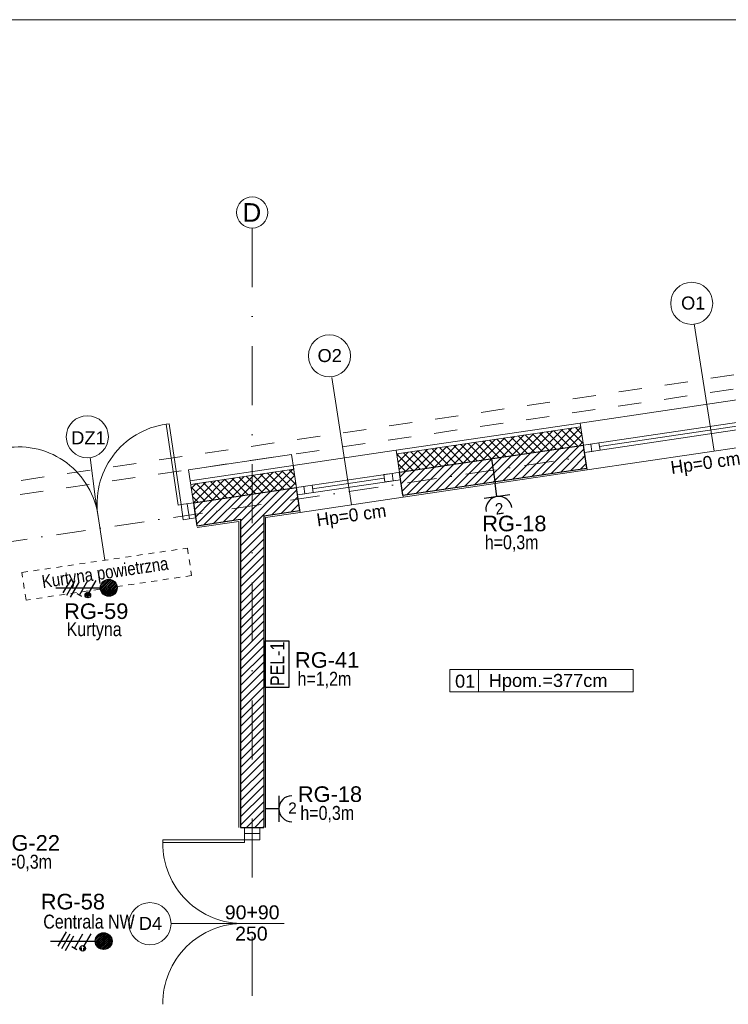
# Model space of a CAD drawing. Header units: metres. Extents: x 10441 to 19716, y -6570 to 1447.
# Tile 47 of 57: x 16831 to 17593, y -3530 to -2470. Entities that reach past the tile are written whole.
import ezdxf
from ezdxf.enums import TextEntityAlignment as Align

# ---------------------------------------------------------------- set-up
doc = ezdxf.new("R2010")
doc.units = ezdxf.units.M
doc.header["$MEASUREMENT"] = 0
doc.linetypes.add('8', pattern=[0.5, 0.25, -0.25])
doc.linetypes.add('DASHDOT', pattern=[25.4, 12.7, -6.35, 0, -6.35])
for name, color, linetype, lineweight in [('#elektryczne', 8, 'Continuous', 20), ('A_DRZWI', 8, 'Continuous', 5), ('A_HACZE', 8, 'Continuous', 5), ('A_OPISY', 8, 'Continuous', 18), ('A_OSIE', 8, 'Continuous', 13), ('A_OZACZENIE DRZWI', 8, 'Continuous', 13), ('A_OZNACZENIA OKIEN', 8, 'Continuous', 13), ('A_PROJEKTOWANE ŚCIANY MUROWANE NOŚNE', 8, 'Continuous', 30), ('A_STAL CIENKIE', 8, 'Continuous', 0), ('A_STOLARKA', 8, 'Continuous', 5), ('A_TABELKI POM.', 8, 'Continuous', 20), ('A_TYNK', 8, 'Continuous', 5), ('A_WYMIARY WEWNETRZNE', 8, 'Continuous', 18), ('A_WYPOSAZENIE', 8, 'Continuous', 5), ('EB_obwody', 8, 'Continuous', 13)]:
    doc.layers.add(name, color=color, linetype=linetype, lineweight=lineweight)
doc.layers.add('A_OZNACZENIA WARSTW', color=8, linetype='Continuous')
doc.layers.add('EB_gniazda', color=1, linetype='Continuous')
doc.styles.add('ARIAL', font='arial.ttf')
doc.styles.add('GENERATED_STYLE_2', font='ARIALN.TTF')
doc.styles.add('m1_romans', font='romans.shx', dxfattribs={"width": 0.8})
doc.styles.add('opisy okien', font='txt', dxfattribs={"height": 15})

# ---------------------------------------------------------------- blocks, each defined once
blk = doc.blocks.new('A$C2DA918A7')
at = {"layer": 'A_OZACZENIE DRZWI'}
blk.add_line((-34.51165960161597, 1.11734898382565e-05), (34.51165960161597, -1.11734898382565e-05), dxfattribs=at)
at = {"layer": 'A_OZACZENIE DRZWI', "ltscale": 0.1, "style": 'm1_romans', "width": 0.8}
blk.add_attdef('SZEROKOSC', text='', height=9.999999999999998, rotation=359.9999866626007, dxfattribs=at).set_placement((0, 0), align=Align.BOTTOM_CENTER)
blk.add_attdef('WYSOKOSC', text='', height=9.999999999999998, rotation=359.9999866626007, dxfattribs=at).set_placement((-0.8503443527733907, -3.39353739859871), align=Align.TOP_CENTER)
blk = doc.blocks.new('podkład')
at = {"layer": 'A_DRZWI', "color": 8, "ltscale": 2}
for p, q in [((12828.89473457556, -746.4126151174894), (12831.3104729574, -762.7348149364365)), ((12890.55109799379, -1101.448905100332), (12907.05109795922, -1101.448905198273))]:
    blk.add_line(p, q, dxfattribs=at)
for points in [[(12809.36042417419, -660.345159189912), (12806.39275148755, -660.7843844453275), (12819.27669231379, -747.8361165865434), (12822.24436500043, -747.396891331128)], [(12824.6601097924, -763.7190902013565), (12837.96084894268, -761.7505377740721), (12835.5451041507, -745.4283389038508), (12822.24436500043, -747.396891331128)], [(12907.05109791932, -1108.171711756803), (12907.05109799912, -1094.726085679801), (12890.5510980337, -1094.726092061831), (12890.55109795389, -1108.171718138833)], [(12802.55109795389, -1108.171720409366), (12802.55109803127, -1111.171720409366), (12890.55109803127, -1111.171718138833), (12890.55109795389, -1108.171718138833)]]:
    blk.add_lwpolyline(points, close=True, dxfattribs=at)
for centre, start, end in [((12818.34317990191, -746.3008428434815), 97.95507263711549, 189.5177404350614), ((12647.60045809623, -771.571319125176), 7.319948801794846, 98.88261659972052), ((12888.89569398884, -1111.870394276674), 179.5362280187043, 271.0988958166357), ((12888.89569398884, -1284.473042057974), 88.90110418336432, 180.4637719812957)]:
    blk.add_arc(centre, 86.3171991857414, start, end, dxfattribs=at)
at = {"layer": 'A_HACZE', "color": 8, "linetype": 'Continuous'}
for p, q in [((13232.6640728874, -666.4305184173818), (13208.93372052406, -690.1608707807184)), ((13243.03848656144, -664.8949395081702), (13219.30813386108, -688.6252922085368)), ((13252.22466893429, -664.5475919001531), (13229.68254719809, -687.0897136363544)), ((13248.70467697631, -684.2741351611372), (13231.09352622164, -666.6629844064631)), ((13254.72772191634, -681.4583453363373), (13238.79275253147, -665.5233759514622)), ((13253.19214920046, -671.0839378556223), (13246.4919788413, -664.3837674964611)), ((13160.0431771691, -677.1795707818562), (13136.31282716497, -700.9099207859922)), ((13170.41759084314, -675.6439918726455), (13146.68724050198, -699.3743422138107)), ((13171.71241202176, -695.6702178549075), (13154.10126312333, -678.0590689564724)), ((13180.79200451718, -674.1084129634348), (13157.06165383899, -697.8387636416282)), ((13179.41163851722, -694.5306095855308), (13161.80048943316, -676.9194605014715)), ((13191.16641819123, -672.5728340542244), (13167.43606717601, -696.303185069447)), ((13187.11086501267, -693.3910013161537), (13169.49971574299, -675.7798520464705)), ((13194.81009150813, -692.2513930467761), (13177.19894205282, -674.6402435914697)), ((13201.54083186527, -671.0372551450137), (13177.81048051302, -694.7676064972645)), ((13202.50931800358, -691.1117847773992), (13184.89816836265, -673.5006351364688)), ((13211.91524553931, -669.5016762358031), (13188.18489385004, -693.2320279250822)), ((13210.20854449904, -689.9721765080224), (13192.59739467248, -672.3610266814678)), ((13222.28965921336, -667.9660973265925), (13198.55930718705, -691.6964493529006)), ((13217.90777099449, -688.8325682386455), (13200.29662098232, -671.2214182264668)), ((13225.60699748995, -687.6929599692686), (13207.99584729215, -670.0818097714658)), ((13233.3062239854, -686.553351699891), (13215.69507360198, -668.942201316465)), ((13241.00545048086, -685.4137434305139), (13223.39429991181, -667.8025928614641)), ((13253.36427397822, -672.2468216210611), (13240.0569605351, -685.5541350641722)), ((13087.4222814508, -687.9286231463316), (13063.69193380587, -711.6589707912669)), ((13097.79669512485, -686.3930442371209), (13074.06634714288, -710.1233922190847)), ((13108.17110879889, -684.8574653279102), (13084.4407604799, -708.5878136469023)), ((13102.41937356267, -705.9266922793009), (13084.80822633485, -688.3155450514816)), ((13110.11860005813, -704.7870840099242), (13092.50745264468, -687.1759365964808)), ((13118.54552247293, -683.3218864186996), (13094.81517381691, -707.0522350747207)), ((13117.81782655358, -703.6474757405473), (13100.20667895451, -686.0363281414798)), ((13128.91993614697, -681.786307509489), (13105.18958715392, -705.5166565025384)), ((13125.51705304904, -702.5078674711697), (13107.90590526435, -684.8967196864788)), ((13139.29434982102, -680.2507286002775), (13115.56400049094, -703.9810779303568)), ((13133.21627954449, -701.3682592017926), (13115.60513157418, -683.7571112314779)), ((13140.91550603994, -700.2286509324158), (13123.30435788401, -682.617502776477)), ((13149.66876349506, -678.7151496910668), (13125.93841382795, -702.4454993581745)), ((13148.6147325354, -699.089042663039), (13131.00358419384, -681.477894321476)), ((13156.31395903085, -697.9494343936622), (13138.70281050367, -680.3382858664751)), ((13164.01318552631, -696.8098261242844), (13146.4020368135, -679.1986774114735)), ((13219.30813386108, -688.6252922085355), (13189.64516655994, -718.2882595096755)), ((13229.6825471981, -687.0897136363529), (13200.01957989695, -716.7526809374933)), ((13240.05696053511, -685.5541350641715), (13210.39399323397, -715.2171023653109)), ((13250.43137387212, -684.0185564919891), (13220.76840657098, -713.6815237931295)), ((13255.64348406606, -687.6452810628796), (13231.142819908, -712.1459452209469)), ((13254.50387902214, -679.9460513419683), (13250.43137387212, -684.0185564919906)), ((13071.62246758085, -710.4851253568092), (13054.2778791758, -693.1405369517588)), ((13056.29904042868, -692.5353598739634), (13054.46044427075, -694.3739560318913)), ((13066.67345410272, -690.999780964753), (13055.60004931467, -702.0731857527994)), ((13077.04786777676, -689.4642020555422), (13056.73965435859, -709.7724154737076)), ((13079.32169407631, -709.3455170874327), (13061.71054740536, -691.7343704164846)), ((13087.02092057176, -708.2059088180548), (13069.40977371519, -690.5947619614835)), ((13094.72014706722, -707.0663005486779), (13077.10900002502, -689.4551535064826)), ((13146.68724050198, -699.3743422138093), (13117.02427320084, -729.0373095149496)), ((13157.061653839, -697.8387636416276), (13127.39868653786, -727.5017309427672)), ((13167.43606717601, -696.3031850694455), (13137.77309987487, -725.9661523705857)), ((13177.81048051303, -694.7676064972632), (13148.14751321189, -724.4305737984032)), ((13188.18489385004, -693.2320279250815), (13158.5219265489, -722.8949952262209)), ((13198.55930718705, -691.6964493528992), (13168.89633988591, -721.3594166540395)), ((13208.93372052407, -690.1608707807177), (13179.27075322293, -719.823838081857)), ((13256.78308910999, -695.3445107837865), (13241.51723324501, -710.6103666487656)), ((12942.18057257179, -709.4266453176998), (12918.45197656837, -733.155241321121)), ((12944.42146067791, -715.866639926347), (12938.52268732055, -709.9678665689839)), ((13063.9232410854, -711.6247336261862), (13055.81345189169, -703.5149444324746)), ((13084.4407604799, -708.5878136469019), (13060.15846949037, -732.8701046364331)), ((13094.81517381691, -707.0522350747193), (13065.15220651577, -736.7152023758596)), ((13105.18958715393, -705.5166565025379), (13075.52661985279, -735.1796238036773)), ((13115.56400049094, -703.9810779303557), (13085.9010331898, -733.6440452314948)), ((13125.93841382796, -702.4454993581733), (13096.27544652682, -732.1084666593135)), ((13136.31282716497, -700.9099207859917), (13106.64985986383, -730.572888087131)), ((13257.92269415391, -703.0437405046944), (13251.89164658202, -709.0747880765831)), ((12869.56443452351, -720.1709400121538), (12845.83584193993, -743.8995325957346)), ((12879.93816853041, -718.6360407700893), (12856.20957545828, -742.3646338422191)), ((12890.31190253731, -717.1011415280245), (12866.58330897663, -740.8297350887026)), ((12886.83813645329, -737.8328285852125), (12869.22628111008, -720.2209732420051)), ((12894.53773741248, -736.6935947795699), (12876.92588180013, -719.0817391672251)), ((12900.6856365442, -715.5662422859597), (12876.95704249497, -739.2948363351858)), ((12902.23733837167, -735.5543609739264), (12884.62548249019, -717.9425050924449)), ((12911.0593705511, -714.0313430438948), (12887.33077601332, -737.7599375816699)), ((12909.93693933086, -734.4151271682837), (12892.32508318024, -716.8032710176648)), ((12921.433104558, -712.4964438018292), (12897.70450953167, -736.2250388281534)), ((12917.63654029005, -733.2758933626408), (12900.02468387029, -715.6640369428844)), ((12925.33614124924, -732.1366595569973), (12907.72428456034, -714.5248028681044)), ((12931.80683856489, -710.9615445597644), (12908.07824305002, -734.6901400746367)), ((12933.03574220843, -730.9974257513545), (12915.42388525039, -713.3855687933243)), ((12940.73534316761, -729.858191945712), (12923.12348594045, -712.2463347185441)), ((12944.4418256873, -716.0042269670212), (12928.82571008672, -731.6203425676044)), ((12945.9570333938, -726.2410474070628), (12930.8230866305, -711.107100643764)), ((13063.69193380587, -711.6589707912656), (13057.87925940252, -717.4716451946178)), ((13074.06634714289, -710.1233922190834), (13059.01886444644, -725.1708749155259)), ((12848.34013165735, -743.5289976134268), (12832.96919193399, -728.1580578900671)), ((12838.44323250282, -724.7756377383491), (12833.24067123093, -729.9781990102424)), ((12848.81696650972, -723.2407384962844), (12834.3878969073, -737.6698080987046)), ((12859.19070051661, -721.7058392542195), (12835.53512258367, -745.361417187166)), ((12856.03973261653, -742.3897638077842), (12838.42787834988, -724.7779095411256)), ((12863.73933357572, -741.2505300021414), (12846.12747903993, -723.6386754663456)), ((12871.43893453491, -740.111296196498), (12853.82707972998, -722.4994413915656)), ((12879.1385354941, -738.9720623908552), (12861.52668042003, -721.3602073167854)), ((12939.19946430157, -730.0854231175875), (12886.30109801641, -782.9837894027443)), ((12945.58143073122, -723.703456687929), (12939.19944360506, -730.0854438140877)), ((12840.64053069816, -744.6682314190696), (12834.51863327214, -738.5463339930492)), ((12866.5835392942, -740.8295047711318), (12838.97780254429, -768.4352415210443)), ((12876.95724286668, -739.2946359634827), (12847.29581017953, -768.956068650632)), ((12887.33094643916, -737.7597671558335), (12857.66855247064, -767.4221611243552)), ((12897.70465001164, -736.2248983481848), (12868.04129476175, -765.8882535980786)), ((12908.07835358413, -734.6900295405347), (12878.41403705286, -764.3543460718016)), ((12928.82576072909, -731.6202919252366), (12886.30109801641, -774.1449546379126)), ((12918.45205715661, -733.1551607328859), (12886.30109801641, -765.3061198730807)), ((12946.72103577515, -731.4026864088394), (12919.91041979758, -758.2133023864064)), ((12947.86064081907, -739.1019161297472), (12930.28483313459, -756.6777238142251)), ((12845.83613214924, -743.8992423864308), (12836.68268062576, -753.0526939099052)), ((12856.20983572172, -742.3643735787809), (12837.83024158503, -760.7439677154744)), ((12949.000245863, -746.8011458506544), (12940.65924647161, -755.1421452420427)), ((12911.30109801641, -766.822624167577), (12886.30109801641, -791.8226241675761)), ((12911.30109801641, -775.661458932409), (12886.30109801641, -800.6614589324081)), ((12911.30109801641, -784.500293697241), (12886.30109801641, -809.5002936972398)), ((12911.30109801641, -793.3391284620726), (12886.30109801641, -818.3391284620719)), ((12911.30109801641, -802.1779632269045), (12886.30109801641, -827.1779632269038)), ((12911.30109801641, -811.0167979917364), (12886.30109801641, -836.0167979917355)), ((12911.30109801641, -819.8556327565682), (12886.30109801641, -844.8556327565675)), ((12911.30109801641, -828.6944675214), (12886.30109801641, -853.6944675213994)), ((12911.30109801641, -837.5333022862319), (12886.30109801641, -862.5333022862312)), ((12911.30109801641, -846.3721370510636), (12886.30109801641, -871.3721370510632)), ((12911.30109801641, -855.2109718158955), (12886.30109801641, -880.2109718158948)), ((12911.30109801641, -864.0498065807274), (12886.30109801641, -889.0498065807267)), ((12911.30109801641, -872.8886413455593), (12886.30109801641, -897.8886413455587)), ((12911.30109801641, -881.7274761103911), (12886.30109801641, -906.7274761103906)), ((12911.30109801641, -890.5663108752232), (12886.30109801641, -915.5663108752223)), ((12911.30109801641, -899.4051456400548), (12886.30109801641, -924.4051456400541)), ((12911.30109801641, -908.2439804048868), (12886.30109801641, -933.2439804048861)), ((12911.30109801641, -917.0828151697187), (12886.30109801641, -942.0828151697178)), ((12911.30109801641, -925.9216499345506), (12886.30109801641, -950.9216499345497)), ((12911.30109801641, -934.7604846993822), (12886.30109801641, -959.7604846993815)), ((12911.30109801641, -943.5993194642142), (12886.30109801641, -968.5993194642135)), ((12911.30109801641, -952.4381542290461), (12886.30109801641, -977.4381542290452)), ((12911.30109801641, -961.2769889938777), (12886.30109801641, -986.276988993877)), ((12911.30109801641, -970.1158237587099), (12886.30109801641, -995.115823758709)), ((12911.30109801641, -978.9546585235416), (12886.30109801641, -1003.954658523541)), ((12911.30109801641, -987.7934932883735), (12886.30109801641, -1012.793493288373)), ((12911.30109801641, -996.6323280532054), (12886.30109801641, -1021.632328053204)), ((12911.30109801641, -1005.471162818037), (12886.30109801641, -1030.471162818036)), ((12911.30109801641, -1014.309997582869), (12886.30109801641, -1039.309997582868)), ((12911.30109801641, -1023.148832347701), (12886.30109801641, -1048.1488323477)), ((12911.30109801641, -1031.987667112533), (12886.30109801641, -1056.987667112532)), ((12911.30109801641, -1040.826501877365), (12886.30109801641, -1065.826501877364)), ((12911.30109801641, -1049.665336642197), (12886.30109801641, -1074.665336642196)), ((12911.30109801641, -1058.504171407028), (12886.30109801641, -1083.504171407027)), ((12911.30109801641, -1067.34300617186), (12886.30109801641, -1092.343006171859)), ((12911.30109801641, -1076.181840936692), (12892.75685008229, -1094.726088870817)), ((12911.30109801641, -1085.020675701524), (12901.59568484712, -1094.726088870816)), ((12911.30109801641, -1093.859510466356), (12910.43451961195, -1094.726088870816))]:
    blk.add_line(p, q, dxfattribs=at)
at = {"layer": 'A_OSIE', "color": 8, "linetype": 'DASHDOT', "ltscale": 5}
blk.add_line((12898.80109801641, -449.791586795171), (12898.80109801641, -2335.959549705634), dxfattribs=at)
at = {"layer": 'A_OSIE', "color": 8, "linetype": 'DASHDOT', "ltscale": 2.5}
blk.add_line((10108.72888648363, -1161.678969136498), (13256.83700540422, -695.7087720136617), dxfattribs=at)
at = {"layer": 'A_OSIE', "color": 8, "linetype": 'Continuous', "ltscale": 5}
blk.add_circle((12898.80109801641, -432.9435867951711), 16.848, dxfattribs=at)
at = {"layer": 'A_OZACZENIE DRZWI', "color": 8}
blk.add_line((12740.16624766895, -807.2684163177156), (12729.98056232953, -739.0007782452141), dxfattribs=at)
at = {"layer": 'A_OZNACZENIA OKIEN', "color": 8}
for p, q in [((13374.2037214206, -552.9775622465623), (13395.55549766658, -689.8332042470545)), ((12984.36755151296, -610.6814766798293), (13005.71932775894, -747.5371186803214))]:
    blk.add_line(p, q, dxfattribs=at)
at = {"layer": 'A_OZNACZENIA WARSTW', "color": 8, "linetype": 'Continuous'}
blk.add_line((13156.07762940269, -697.9849874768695), (13160.03762676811, -724.6930090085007), dxfattribs=at)
at = {"layer": 'A_PROJEKTOWANE ŚCIANY MUROWANE NOŚNE', "color": 8}
for p, q in [((13057.16202482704, -712.625971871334), (13255.00656676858, -683.3422353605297)), ((13258.66724176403, -708.0737460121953), (13255.00672455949, -683.3431856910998)), ((13060.82251220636, -737.35641104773), (13258.66706087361, -708.0727199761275)), ((13060.82294149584, -737.3591152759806), (13057.1624242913, -712.6285549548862)), ((12835.5451041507, -745.4283389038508), (12946.36908133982, -729.0248643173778)), ((12950.03003126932, -753.758232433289), (12946.36951406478, -729.0276721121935)), ((12835.5451041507, -745.4283389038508), (12839.23434310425, -770.154647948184)), ((12911.30109801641, -759.4876192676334), (12950.02956495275, -753.7552780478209)), ((12911.30109801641, -759.4876192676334), (12911.3010959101, -1094.726088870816)), ((12839.23434310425, -770.1546479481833), (12886.30109801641, -763.1880178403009)), ((12886.30109801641, -763.1880178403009), (12886.3010959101, -1094.726088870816)), ((12886.3010959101, -1094.726088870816), (12911.3010959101, -1094.726088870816))]:
    blk.add_line(p, q, dxfattribs=at)
at = {"layer": 'A_STAL CIENKIE', "color": 8, "linetype": '8', "ltscale": 100}
for p, q in [((10325.66124686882, -1065.375964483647), (13908.40386502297, -535.074660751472)), ((13910.61767534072, -549.9104099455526), (10327.85757230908, -1080.21430170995))]:
    blk.add_line(p, q, dxfattribs=at)
at = {"layer": 'A_STOLARKA', "color": 8}
for p, q in [((13506.71202271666, -621.8254309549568), (13251.49262242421, -659.6018483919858)), ((13502.31214170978, -646.7367566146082), (13255.00672455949, -683.3431856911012)), ((13511.39728651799, -653.4791704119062), (13256.17809006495, -691.2569649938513)), ((13493.99482274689, -652.0114324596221), (13272.40918833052, -684.8109236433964)), ((13251.49262242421, -659.6018483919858), (13258.96008314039, -710.0521908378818)), ((13258.96008314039, -710.0521908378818), (13514.17927959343, -672.2743962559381)), ((13262.92050386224, -682.171820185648), (13255.00672455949, -683.3431856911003)), ((13262.92050386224, -682.171820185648), (13255.00672455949, -683.3431856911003)), ((13255.00672455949, -683.3431856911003), (13256.17809006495, -691.2569649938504)), ((13255.00672455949, -683.3431856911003), (13256.17809006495, -691.2569649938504)), ((13271.8235055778, -680.8540339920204), (13262.92050386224, -682.1718201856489)), ((13264.0918693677, -690.0855994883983), (13262.92050386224, -682.171820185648)), ((13262.92050386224, -682.1718201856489), (13264.09186936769, -690.085599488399)), ((13264.0918693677, -690.0855994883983), (13262.92050386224, -682.171820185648)), ((13264.09186936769, -690.085599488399), (13272.99487108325, -688.7678132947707)), ((13272.99487108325, -688.7678132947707), (13271.8235055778, -680.8540339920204)), ((13053.64822413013, -688.8865553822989), (12942.85511006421, -705.2842953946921)), ((13061.1157828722, -739.3375601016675), (13053.64822413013, -688.8865553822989)), ((13256.17809006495, -691.2569649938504), (13264.0918693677, -690.0855994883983)), ((13256.17809006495, -691.2569649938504), (13264.0918693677, -690.0855994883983)), ((12942.85511006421, -705.2842953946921), (12950.32287264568, -755.7366772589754)), ((13049.24864498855, -713.7999204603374), (12946.36951406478, -729.0276721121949)), ((13058.33378979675, -720.5423342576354), (12947.54087957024, -736.9414514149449)), ((13040.93132602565, -719.0745963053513), (12963.77197783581, -730.4954100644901)), ((13049.24864498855, -713.7999204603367), (13040.34564327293, -715.1177066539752)), ((13040.34564327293, -715.1177066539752), (13041.51700877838, -723.0314859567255)), ((13057.1624242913, -712.6285549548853), (13049.24864498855, -713.7999204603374)), ((13049.24864498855, -713.7999204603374), (13050.420010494, -721.7136997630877)), ((13050.42001049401, -721.7136997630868), (13049.24864498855, -713.7999204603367)), ((13050.420010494, -721.7136997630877), (13058.33378979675, -720.5423342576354)), ((13057.1624242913, -712.6285549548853), (13053.20553463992, -713.2142377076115)), ((13058.33378979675, -720.5423342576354), (13057.1624242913, -712.6285549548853)), ((12954.28329336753, -727.8563066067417), (12946.36951406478, -729.027672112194)), ((12954.28329336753, -727.8563066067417), (12946.36951406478, -729.027672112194)), ((12946.36951406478, -729.027672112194), (12947.54087957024, -736.941451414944)), ((12946.36951406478, -729.027672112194), (12947.54087957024, -736.941451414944)), ((12963.18629508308, -726.538520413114), (12954.28329336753, -727.8563066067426)), ((12955.45465887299, -735.770085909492), (12954.28329336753, -727.8563066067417)), ((12954.28329336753, -727.8563066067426), (12955.45465887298, -735.7700859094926)), ((12955.45465887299, -735.770085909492), (12954.28329336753, -727.8563066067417)), ((12964.35766058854, -734.4522997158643), (12963.18629508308, -726.538520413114)), ((13041.51700877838, -723.0314859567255), (13050.42001049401, -721.7136997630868)), ((12947.54087957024, -736.941451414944), (12955.45465887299, -735.770085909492)), ((12947.54087957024, -736.941451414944), (12955.45465887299, -735.770085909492)), ((12950.32287264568, -755.7366772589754), (13061.1157828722, -739.3375601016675)), ((12955.45465887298, -735.7700859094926), (12964.35766058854, -734.4522997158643))]:
    blk.add_line(p, q, dxfattribs=at)
at = {"layer": 'A_TYNK', "color": 8, "linetype": 'Continuous'}
for p, q in [((13053.64812607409, -688.8858929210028), (13251.49262242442, -659.6018483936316)), ((13054.23362228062, -692.8415351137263), (13252.07816215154, -663.5577846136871)), ((13054.23380696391, -692.8427828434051), (13252.07830331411, -663.5587383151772)), ((13255.00656676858, -683.3422353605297), (13251.49262242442, -659.6018483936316)), ((12830.30524749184, -709.813353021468), (12941.09816544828, -693.4142880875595)), ((12943.44110030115, -709.2432238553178), (12941.09836926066, -693.4156650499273)), ((13057.1624242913, -712.6285549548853), (13053.64814283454, -688.8858904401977)), ((12835.54510663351, -745.4283555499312), (12830.30524749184, -709.813353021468)), ((12832.06229016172, -721.6840227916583), (12942.85520811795, -705.2849578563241)), ((12832.59468681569, -725.6471770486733), (12943.44067995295, -709.2404353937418)), ((12832.64797105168, -725.6409127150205), (12943.44088900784, -709.2418477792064))]:
    blk.add_line(p, q, dxfattribs=at)
at = {"layer": 'A_TYNK', "color": 8}
for p, q in [((13061.11535229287, -739.3348535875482), (13258.95990124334, -710.0511644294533)), ((12913.30109801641, -761.2133773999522), (12950.32240488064, -755.7337195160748)), ((12913.3010959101, -1094.726088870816), (12913.30109801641, -761.2133773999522)), ((12884.30109801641, -765.5058397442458), (12839.52948222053, -772.1327526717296)), ((12884.3010959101, -1094.726088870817), (12884.30109801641, -765.5058397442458))]:
    blk.add_line(p, q, dxfattribs=at)
at = {"layer": 'A_WYMIARY WEWNETRZNE', "color": 8, "linetype": 'Continuous'}
for p, q in [((12729.98056232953, -739.0007782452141), (12724.43910195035, -696.8040601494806)), ((13111.53757146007, -948.9452586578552), (13111.53757146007, -924.7211562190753)), ((13111.53757146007, -924.7211562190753), (13308.5171824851, -924.7211562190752)), ((13142.40998337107, -924.7211562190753), (13142.40998337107, -948.9452586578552)), ((13308.5171824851, -924.7211562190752), (13308.5171824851, -948.9452586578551)), ((13308.5171824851, -948.9452586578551), (13111.53757146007, -948.9452586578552)), ((12933.31273941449, -1198.171732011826), (12811.53318397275, -1198.171732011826))]:
    blk.add_line(p, q, dxfattribs=at)
for centre, radius in [((13371.57630851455, -530.776819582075), 22.6297797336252), ((12981.85307107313, -587.3085637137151), 22.6297797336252), ((12721.49255838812, -674.3669299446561), 22.6297797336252), ((12788.86173230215, -1198.44619343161), 22.67311292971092)]:
    blk.add_circle(centre, radius, dxfattribs=at)
at = {"layer": 'A_WYPOSAZENIE', "color": 8, "linetype": '8', "ltscale": 25}
for p, q in [((12651.13623051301, -820.4462782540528), (12829.19626482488, -794.0905543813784)), ((12829.19626482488, -794.0905543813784), (12833.58888547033, -823.7672267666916)), ((12655.52885115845, -850.122950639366), (12651.13623051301, -820.4462782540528)), ((12833.58888547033, -823.7672267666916), (12655.52885115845, -850.122950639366))]:
    blk.add_line(p, q, dxfattribs=at)
at = {"layer": 'A_OZACZENIE DRZWI', "color": 8, "ltscale": 0.1}
ref = blk.add_blockref('A$C2DA918A7', (12898.80107981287, -1198.171720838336), dxfattribs=at)
ref.add_attrib('WYSOKOSC', '250', dxfattribs={"ltscale": 0.1, "height": 15, "rotation": 359.9999866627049, "style": 'ARIAL'}).set_placement((12897.9507354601, -1201.565258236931), align=Align.TOP_CENTER)
ref.add_attrib('SZEROKOSC', '90+90', dxfattribs={"ltscale": 0.1, "height": 15, "rotation": 359.9999866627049, "style": 'ARIAL'}).set_placement((12898.80107981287, -1198.171720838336), align=Align.BOTTOM_CENTER)
at = {"layer": 'A_OPISY', "color": 8, "linetype": 'Continuous', "lineweight": 18, "style": 'GENERATED_STYLE_2'}
blk.add_text('Kurtyna powietrzna', height=14, rotation=8.419556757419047, dxfattribs=at).set_placement((12673.66027173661, -837.3524705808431))
at = {"layer": 'A_OSIE', "color": 8, "linetype": 'Continuous', "lineweight": 18, "style": 'ARIAL'}
blk.add_text('D', height=20, dxfattribs=at).set_placement((12888.37817850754, -442.9435867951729))
at = {"layer": 'A_OZACZENIE DRZWI', "color": 8, "ltscale": 0.1, "style": 'm1_romans', "width": 0.8}
for height, rotation, p in [(9.999999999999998, 98.48606379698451, (12735.07340499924, -773.1345972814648)), (9.999999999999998, 359.9999866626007, (12573.80109761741, -1012.699123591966)), (10, 89.99998666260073, (11565.28648170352, -1150.140513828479)), (10, 89.99998666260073, (11872.28647681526, -1150.140513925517)), (10, 89.99998666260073, (12230.0299382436, -1245.640516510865)), (10, 89.99998666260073, (12385.87455241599, -1249.440511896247)), (10, 89.99998666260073, (11565.28648170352, -1370.893575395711)), (10, 89.99998666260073, (11872.28645446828, -1370.893572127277)), (10, 89.99998666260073, (12230.02996477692, -1370.893572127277)), (10, 89.99998666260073, (12389.30112414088, -1370.893575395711)), (10, 89.99998666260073, (11748.79356551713, -1556.148106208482)), (10, 89.99998666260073, (11986.60303356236, -1556.148106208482)), (10, 89.99998666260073, (12389.30112414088, -1556.148106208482)), (9.999999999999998, 359.9999866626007, (12235.05107882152, -1664.199726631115)), (9.999999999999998, 359.9999866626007, (12235.05108258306, -1880.199727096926)), (10, 89.99998666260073, (11745.78146827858, -2001.940509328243))]:
    blk.add_attdef('SZEROKOSC', text='', height=height, rotation=rotation, dxfattribs=at).set_placement(p, align=Align.BOTTOM_CENTER)
for height, rotation, p in [(9.999999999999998, 98.48606379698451, (12738.55527363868, -773.4748506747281)), (9.999999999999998, 359.9999866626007, (12572.95075326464, -1016.092660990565)), (10, 89.99998666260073, (11568.68001910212, -1150.990858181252)), (10, 89.99998666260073, (11875.68001421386, -1150.99085827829)), (10, 89.99998666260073, (12233.4234756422, -1246.490860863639)), (10, 89.99998666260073, (12389.26808981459, -1250.29085624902)), (10, 89.99998666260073, (11568.68001910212, -1371.743919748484)), (10, 89.99998666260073, (11875.67999186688, -1371.743916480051)), (10, 89.99998666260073, (12233.42350217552, -1371.743916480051)), (10, 89.99998666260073, (12392.69466153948, -1371.743919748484)), (10, 89.99998666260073, (11752.18710291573, -1556.998450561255)), (10, 89.99998666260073, (11989.99657096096, -1556.998450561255)), (10, 89.99998666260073, (12392.69466153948, -1556.998450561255)), (9.999999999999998, 359.9999866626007, (12234.20073446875, -1667.593264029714)), (9.999999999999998, 359.9999866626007, (12234.20073823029, -1883.593264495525)), (10, 89.99998666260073, (11749.17500567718, -2002.790853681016))]:
    blk.add_attdef('WYSOKOSC', text='', height=height, rotation=rotation, dxfattribs=at).set_placement(p, align=Align.TOP_CENTER)
at = {"layer": 'A_OZNACZENIA OKIEN', "color": 8, "linetype": 'Continuous', "lineweight": 18, "style": 'ARIAL'}
for s, p in [('O1', (13360.14230578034, -537.4349915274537)), ('O2', (12969.13939576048, -593.9667356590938)), ('DZ1', (12704.19984976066, -682.4713465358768)), ('Hpom.=377cm', (13153.2721721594, -943.6314070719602)), ('D4', (12776.92839707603, -1205.102504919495))]:
    blk.add_text(s, height=14, dxfattribs=at).set_placement(p)
at = {"layer": 'A_OZNACZENIA OKIEN', "color": 8, "linetype": 'Continuous', "lineweight": 18, "style": 'opisy okien'}
for p in [(13349.94149033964, -714.5457843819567), (12969.09113673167, -770.9196095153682)]:
    blk.add_text('Hp=0 cm', height=14, rotation=8, dxfattribs=at).set_placement(p)
at = {"layer": 'A_OZNACZENIA OKIEN', "color": 8, "ltscale": 0.1, "style": 'm1_romans', "width": 0.8}
for rotation, p in [(278.8676103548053, (13373.70664788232, -593.0389180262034)), (278.8676103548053, (12983.87047797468, -650.7428324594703)), (278.8676103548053, (12445.73344982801, -730.3954332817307)), (278.8676103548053, (12224.14761391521, -763.193563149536)), (1.333739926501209e-05, (14017.48017931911, -900.0312284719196)), (278.8676103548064, (11021.54002507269, -941.1980809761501)), (278.8676103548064, (10640.68906773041, -997.5678272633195)), (1.333739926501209e-05, (14017.48017931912, -1574.699076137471)), (89.99998666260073, (10819.60299063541, -2080.704484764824)), (89.99998666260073, (11204.60299063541, -2080.704484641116)), (89.99998666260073, (11970.60303479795, -2080.704484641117)), (89.99998666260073, (13175.80106696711, -2080.704484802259)), (89.99998666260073, (13539.80106696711, -2080.704484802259))]:
    blk.add_attdef('SZEROKOSC', text='', height=10, rotation=rotation, dxfattribs=at).set_placement(p, align=Align.BOTTOM_CENTER)
for rotation, p in [(278.8676103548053, (13403.2764654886, -587.5649020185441)), (278.8676103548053, (13013.44029558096, -645.2688164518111)), (278.8676103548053, (12475.3032674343, -724.9214172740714)), (278.8676103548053, (12253.7174315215, -757.7195471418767)), (278.8676103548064, (11051.10984267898, -935.7240649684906)), (1.333739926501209e-05, (14011.09242843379, -903.424767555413)), (278.8676103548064, (10670.2588853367, -992.09381125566)), (1.333739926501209e-05, (14011.0924284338, -1578.092615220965)), (89.99998666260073, (10822.99652803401, -2081.554829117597)), (89.99998666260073, (11207.99652803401, -2081.55482899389)), (89.99998666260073, (11973.99657219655, -2081.55482899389)), (89.99998666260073, (13179.19460436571, -2081.554829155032)), (89.99998666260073, (13543.19460436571, -2081.554829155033))]:
    blk.add_attdef('WYSOKOSC', text='', height=10, rotation=rotation, dxfattribs=at).set_placement(p, align=Align.TOP_CENTER)
at = {"layer": 'A_TABELKI POM.', "color": 8, "linetype": 'Continuous', "lineweight": 18, "style": 'ARIAL'}
blk.add_text('01', height=14, dxfattribs=at).set_placement((13117.02552569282, -944.3888505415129))
blk = doc.blocks.new('*U202')
at = {"layer": 'EB_gniazda', "lineweight": 30}
for p, q in [((-89923641.27206813, -54758981.53886176), (-89923641.27206847, -54759009.57530021)), ((-89923641.27206829, -54758995.55708098), (-89923655.49257392, -54758995.55708081))]:
    blk.add_line(p, q, dxfattribs=at)
blk.add_arc((-89923627.27209064, -54758995.55708115), 13.999977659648, 89.99999829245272, 269.9999982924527, dxfattribs=at)
at = {"layer": 'EB_gniazda', "linetype": 'Continuous', "insert": (-89923631.31769565, -54758988.79583126), "char_height": 12, "attachment_point": 1, "style": 'ARIAL'}
blk.add_mtext_dynamic_manual_height_columns('{\\C0;2}', width=397.3306308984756, gutter_width=1, heights=[0], dxfattribs=at)
blk = doc.blocks.new('*U191')
at = {"layer": 'EB_gniazda', "lineweight": 30}
for p, q in [((-89923627.27275468, -54758981.55643925), (-89923627.27275452, -54758967.33593363)), ((-89923613.25453547, -54758981.55643941), (-89923641.2909739, -54758981.55643907))]:
    blk.add_line(p, q, dxfattribs=at)
blk.add_arc((-89923627.27275485, -54758995.5564169), 13.99997765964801, 359.9999991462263, 179.9999991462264, dxfattribs=at)
at = {"layer": 'EB_gniazda', "linetype": 'Continuous', "insert": (-89923631.31769565, -54758988.79583126), "char_height": 12, "attachment_point": 1, "style": 'ARIAL'}
blk.add_mtext_dynamic_manual_height_columns('{\\C0;2}', width=397.3306308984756, gutter_width=1, heights=[0], dxfattribs=at)
blk = doc.blocks.new('*U195')
at = {"layer": 'EB_gniazda', "color": 1, "linetype": 'Continuous', "lineweight": 30}
blk.add_lwpolyline([(-89923277.5076978, -54758918.14873587), (-89923227.5076978, -54758918.14873587), (-89923227.5076978, -54758943.14873587), (-89923277.5076978, -54758943.14873587), (-89923277.5076978, -54758918.14873587)], dxfattribs=at)
at = {"layer": 'EB_gniazda', "color": 1, "lineweight": 30, "insert": (-89923252.2273815, -54758930.77211629), "char_height": 15, "width": 70.48006530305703, "attachment_point": 5, "style": 'opisy okien'}
blk.add_mtext('{\\fArial Narrow|b0|i0|c238|p39;\\C0;PEL-1}', dxfattribs=at)
blk = doc.blocks.new('*U240')
at = {"layer": 'EB_gniazda', "lineweight": 30}
h = blk.add_hatch(dxfattribs=at)
h.set_pattern_fill('SACNCR', color=256, scale=0.6000000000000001)
h.set_pattern_definition([(45, (-89913871.35817315, -54760209.86090794), (-1.01027881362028, 1.01027881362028), []), (45, (-89913870.34789315, -54760209.86090794), (-1.01027881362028, 1.01027881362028), [0, -1.428750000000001])])
h.paths.add_polyline_path([(-89923565.12494221, -54758680.44577149, 1), (-89923583.12494221, -54758680.44577149, 1)])
h = blk.add_hatch(dxfattribs=at)
h.set_pattern_fill('GOST_WOOD', color=256, scale=0.6000000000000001)
h.set_pattern_definition([(90, (-89913909.12585284, -54760069.3914465), (3.600000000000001, -2.204364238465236e-16), [6, -1.2]), (90, (-89913907.92585284, -54760070.5914465), (3.600000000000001, -2.204364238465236e-16), [3.600000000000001, -0.9000000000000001, 1.8, -0.9000000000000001]), (90, (-89913906.72585285, -54760072.3914465), (3.600000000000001, -2.204364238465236e-16), [6, -1.2])])
h.paths.add_polyline_path([(-89923593.62494221, -54758688.24000012, 1), (-89923599.62494221, -54758688.24000012, 1)])
for p, q in [((-89923623.02205653, -54758685.99000012), (-89923614.02205653, -54758670.40154285)), ((-89923619.12494221, -54758688.24000012), (-89923610.12494221, -54758672.65154285)), ((-89923605.62494221, -54758688.24000012), (-89923596.62494221, -54758672.65154285)), ((-89923595.12494221, -54758685.64192391), (-89923587.62494221, -54758672.65154285)), ((-89923631.12494221, -54758680.44577149), (-89923583.12494221, -54758680.44577149)), ((-89923615.22782789, -54758690.49000012), (-89923606.22782789, -54758674.90154285)), ((-89923603.026866, -54758689.74000012), (-89923608.22301842, -54758686.74000012))]:
    blk.add_line(p, q, dxfattribs=at)
for centre, radius in [((-89923574.12494221, -54758680.44577149), 9), ((-89923596.62494221, -54758688.24000012), 3)]:
    blk.add_circle(centre, radius, dxfattribs=at)

msp = doc.modelspace()

# ---------------------------------------------------------------- linework, layer by layer
at = {"layer": '#elektryczne', "color": 0, "linetype": 'Continuous', "lineweight": 18}
msp.add_lwpolyline([(13875.92350532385, -6570.281175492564), (13875.92350532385, -2470.281175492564), (19715.92350532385, -2470.281175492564), (19715.92350532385, -6570.281175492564)], close=True, dxfattribs=at)

# ---------------------------------------------------------------- block references
at = {"layer": '#elektryczne', "color": 8, "linetype": 'Continuous', "lineweight": 18}
msp.add_blockref('podkład', (4182.372743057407, -2244.781175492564), dxfattribs=at)
at = {"layer": 'EB_gniazda', "color": 0, "linetype": 'Continuous', "lineweight": 30}
for name, p, rotation in [('*U191', (80953963.4482147, 67332508.69716437), 8.419557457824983), ('*U195', (-54741821.92136327, 89920088.98078272), 89.99999964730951)]:
    msp.add_blockref(name, p, dxfattribs=dict(at, rotation=rotation))
at = {"layer": 'EB_gniazda', "linetype": 'Continuous', "lineweight": 30}
for p in [(89940501.05655359, 54755598.71950729), (89940495.52325118, 54755218.49730943)]:
    msp.add_blockref('*U240', p, dxfattribs=at)
at = {"layer": 'EB_gniazda', "color": 0, "linetype": 'Continuous', "lineweight": 30}
msp.add_blockref('*U202', (89940751.16641289, 54755676.04981645), dxfattribs=at)

# ---------------------------------------------------------------- texts
at = {"layer": 'A_OPISY', "color": 0, "lineweight": 13, "char_height": 15, "width": 229.9369489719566, "attachment_point": 5, "style": 'opisy okien'}
for s, insert in [('\\pxql;{\\fArial Narrow|b0|i0|c238|p39;h=0,3m}', (17446.31990068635, -3034.092122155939)), ('\\pxql,t4;{\\fArial Narrow|b0|i0|c238|p39;Kurtyna}', (16996.56242583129, -3128.47425709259)), ('\\pxql;{\\fArial Narrow|b0|i0|c238|p39;h=1,2m}', (17244.94610147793, -3180.97864356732)), ('\\pxql;{\\fArial Narrow|b0|i0|c238|p39;h=0,3m}', (17247.99526431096, -3325.387108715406)), ('\\pxql;{\\fArial Narrow|b0|i0|c238|p39;h=0,3m}', (16922.99526641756, -3377.860143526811)), ('\\pxql,t4;{\\fArial Narrow|b0|i0|c238|p39;Centrala NW}', (16971.45350666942, -3441.066518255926))]:
    msp.add_mtext(s, dxfattribs=dict(at, insert=insert))
at = {"layer": 'EB_obwody', "color": 5, "style": 'ARIAL'}
for s, p in [('RG-18', (17328.61502100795, -3020.875883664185)), ('RG-59', (16878.85754615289, -3115.258018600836)), ('RG-41', (17127.24122179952, -3167.762405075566)), ('RG-18', (17130.29038463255, -3312.170870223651)), ('RG-22', (16805.29038673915, -3364.643905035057)), ('RG-58', (16853.74862699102, -3427.850279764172))]:
    msp.add_text(s, height=16.8, rotation=4.268868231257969e-07, dxfattribs=at).set_placement(p)

doc.saveas('drawing.dxf')
